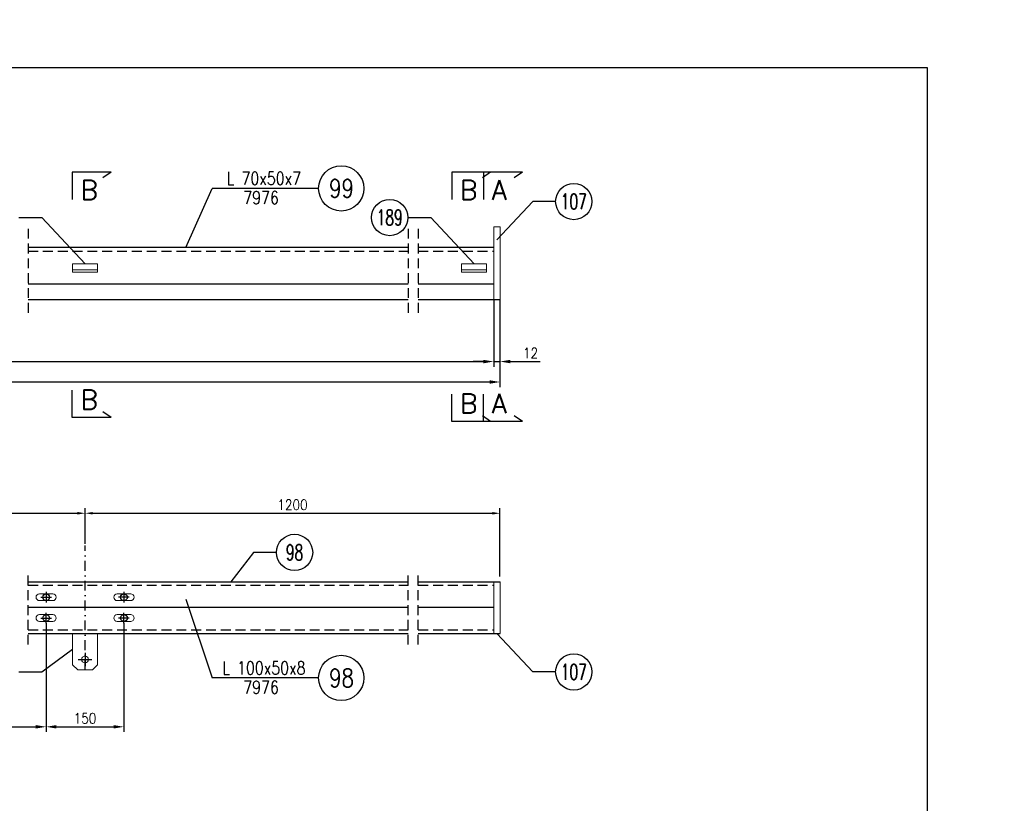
# Model space of a CAD drawing. Header units: millimetres. Extents: x -34919 to 306996, y -293018 to -145733.
# Tile 227 of 256: x 90899 to 92797, y -194601 to -193091. Entities that reach past the tile are written whole.
import ezdxf
from ezdxf.enums import TextEntityAlignment as Align

# ---------------------------------------------------------------- set-up
doc = ezdxf.new("R2010")
doc.units = ezdxf.units.MM
doc.header["$LTSCALE"] = 3
doc.linetypes.add('DASHDOT', pattern=[25.4, 12.7, -6.35, 0, -6.35])
doc.linetypes.add('HIDDEN', pattern=[9.525, 6.35, -3.175])
for name, color, linetype in [('0_18', 4, 'Continuous'), ('1_Słupy', 1, 'Continuous'), ('CIENKA', 4, 'Continuous'), ('K-wypełnienia', 8, 'Continuous'), ('PROFILE', 2, 'Continuous'), ('Prz', 5, 'Continuous'), ('slupki', 7, 'Continuous')]:
    doc.layers.add(name, color=color, linetype=linetype)
doc.layers.add('OPISY', color=2, linetype='Continuous', lineweight=13)
doc.layers.add('SIATKA', color=5, linetype='Continuous', lineweight=18)
doc.styles.add('NOVE3', font='romans.shx', dxfattribs={"width": 0.7})
doc.styles.add('R20', font='romans.shx', dxfattribs={"width": 0.85})
doc.styles.add('R50', font='romans.shx', dxfattribs={"width": 0.85, "height": 50})
doc.styles.add('ROMANS', font='romans.shx')
doc.styles.add('WYMIARY', font='ROMANS.shx', dxfattribs={"width": 0.75, "oblique": 15})
doc.dimstyles.new('Skala 1_10', dxfattribs={"dimscale": 10, "dimtxt": 2, "dimasz": 2, "dimexe": 1, "dimexo": 0, "dimtad": 1, "dimdec": 0, "dimdsep": 46, "dimtxsty": 'R20', "dimcen": 0, "dimclrd": 4, "dimclre": 4, "dimclrt": 3, "dimadec": 0, "dimazin": 0, "dimtfac": 1, "dimtdec": 0, "dimtix": 1, "dimtmove": 0, "dimatfit": 2, "dimfxl": 1, "dimtolj": 1, "dimtzin": 0, "dimarcsym": 0})

# ---------------------------------------------------------------- blocks, each defined once
blk = doc.blocks.new('A$C26E34CFD')
at = {"color": 6, "elevation": 0}
blk.add_lwpolyline([(-24.2, -50), (-24.2, 10), (-14.1, 20), (14.1, 20), (24.1, 10), (24.1, -50), (-24.2, -50)], dxfattribs=at)
at = {"color": 6}
blk.add_circle((0, 0, 0), 6.5, dxfattribs=at)
at = {"layer": 'slupki', "color": 4, "linetype": 'DASHDOT', "flags": 128}
for points in [[(-13, 0), (13, 0)], [(0, -13), (0, 13)]]:
    blk.add_lwpolyline(points, dxfattribs=at)
blk = doc.blocks.new('*D1359')
at = {"color": 4, "lineweight": -2, "transparency": 16777216}
for p, q in [((90474.6, -194094.3), (90474.6, -194032.4)), ((91024.6, -194101.3), (91024.6, -194032.4)), ((90489.6, -194042.4), (91009.6, -194042.4))]:
    blk.add_line(p, q, dxfattribs=at)
at = {"color": 4, "transparency": 16777216}
for points in [[(90489.6, -194039.9), (90489.6, -194044.9), (90474.6, -194042.4)], [(91009.6, -194039.9), (91009.6, -194044.9), (91024.6, -194042.4)]]:
    blk.add_solid(points, dxfattribs=at)
at = {"layer": 'Defpoints', "color": 0, "transparency": 16777216}
for p in [(91024.6, -194042.4), (90474.6, -194104.3), (91024.6, -194111.3)]:
    blk.add_point(p, dxfattribs=at)
at = {"color": 3, "transparency": 16777216, "insert": (90749.6, -194026.1), "char_height": 20, "attachment_point": 5, "style": 'R20'}
blk.add_mtext('\\A1;2250', dxfattribs=at)
blk = doc.blocks.new('*D1360')
at = {"layer": 'Defpoints', "color": 0, "transparency": 16777216}
for p in [(89336.6, -193630.5, 0), (91812.6, -193630.5, 0), (91812.6, -193750)]:
    blk.add_point(p, dxfattribs=at)
at = {"layer": 'SIATKA', "color": 4, "lineweight": -2, "transparency": 16777216}
for p, q in [((89336.6, -193630.5), (89336.6, -193760)), ((91812.6, -193630.5), (91812.6, -193760)), ((89356.6, -193750), (91792.6, -193750))]:
    blk.add_line(p, q, dxfattribs=at)
at = {"layer": 'SIATKA', "color": 4, "transparency": 16777216}
for points in [[(89356.6, -193746.7), (89356.6, -193753.4), (89336.6, -193750)], [(91792.6, -193746.7), (91792.6, -193753.4), (91812.6, -193750)]]:
    blk.add_solid(points, dxfattribs=at)
at = {"layer": 'SIATKA', "color": 3, "transparency": 16777216, "insert": (90574.6, -193733.8), "char_height": 20, "attachment_point": 5, "style": 'R20'}
blk.add_mtext('\\A1;7976', dxfattribs=at)
blk = doc.blocks.new('*D1361')
at = {"layer": 'Defpoints', "color": 0, "transparency": 16777216}
for p in [(91812.6, -193630.5, 0), (91824.6, -193630.5), (91824.6, -193750)]:
    blk.add_point(p, dxfattribs=at)
at = {"layer": 'SIATKA', "color": 4, "lineweight": -2, "transparency": 16777216}
for p, q in [((91812.6, -193630.5), (91812.6, -193760)), ((91824.6, -193630.5), (91824.6, -193760)), ((91792.6, -193750), (91772.6, -193750)), ((91812.6, -193750), (91824.6, -193750)), ((91844.6, -193750), (91902.2, -193750))]:
    blk.add_line(p, q, dxfattribs=at)
at = {"layer": 'SIATKA', "color": 4, "transparency": 16777216}
for points in [[(91792.6, -193746.7), (91792.6, -193753.4), (91812.6, -193750)], [(91844.6, -193746.7), (91844.6, -193753.4), (91824.6, -193750)]]:
    blk.add_solid(points, dxfattribs=at)
at = {"layer": 'SIATKA', "color": 3, "transparency": 16777216, "insert": (91883.4, -193733.8), "char_height": 20, "attachment_point": 5, "style": 'R20'}
blk.add_mtext('\\A1;12', dxfattribs=at)
blk = doc.blocks.new('*D1362')
at = {"layer": 'Defpoints', "color": 0, "transparency": 16777216}
for p in [(89324.6, -193630.5, 0), (91824.6, -193630.5, 0), (91824.6, -193789.4)]:
    blk.add_point(p, dxfattribs=at)
at = {"layer": 'SIATKA', "color": 4, "lineweight": -2, "transparency": 16777216}
for p, q in [((89324.6, -193630.5), (89324.6, -193799.4)), ((91824.6, -193630.5), (91824.6, -193799.4)), ((89344.6, -193789.4), (91804.6, -193789.4))]:
    blk.add_line(p, q, dxfattribs=at)
at = {"layer": 'SIATKA', "color": 4, "transparency": 16777216}
for points in [[(89344.6, -193786.1), (89344.6, -193792.8), (89324.6, -193789.4)], [(91804.6, -193786.1), (91804.6, -193792.8), (91824.6, -193789.4)]]:
    blk.add_solid(points, dxfattribs=at)
at = {"layer": 'SIATKA', "color": 3, "transparency": 16777216, "insert": (90574.6, -193773.2), "char_height": 20, "attachment_point": 5, "style": 'R20'}
blk.add_mtext('\\A1;8000', dxfattribs=at)
blk = doc.blocks.new('*D1366')
at = {"layer": 'Defpoints', "color": 0, "transparency": 16777216}
for p in [(89999.6, -194254.5, 0), (90949.6, -194254.5, 0), (90949.6, -194454)]:
    blk.add_point(p, dxfattribs=at)
at = {"layer": 'SIATKA', "color": 4, "lineweight": -2, "transparency": 16777216}
for p, q in [((89999.6, -194254.5), (89999.6, -194464)), ((90949.6, -194254.5), (90949.6, -194464)), ((90019.6, -194454), (90929.6, -194454))]:
    blk.add_line(p, q, dxfattribs=at)
at = {"layer": 'SIATKA', "color": 4, "transparency": 16777216}
for points in [[(90019.6, -194450.7), (90019.6, -194457.3), (89999.6, -194454)], [(90929.6, -194450.7), (90929.6, -194457.3), (90949.6, -194454)]]:
    blk.add_solid(points, dxfattribs=at)
at = {"layer": 'SIATKA', "color": 3, "transparency": 16777216, "insert": (90474.6, -194437.7), "char_height": 20, "attachment_point": 5, "style": 'R20'}
blk.add_mtext('\\A1;4350', dxfattribs=at)
blk = doc.blocks.new('*D1367')
at = {"layer": 'Defpoints', "color": 0, "transparency": 16777216}
for p in [(90949.6, -194254.5, 0), (91099.6, -194254.5, 0), (91099.6, -194454)]:
    blk.add_point(p, dxfattribs=at)
at = {"layer": 'SIATKA', "color": 4, "lineweight": -2, "transparency": 16777216}
for p, q in [((90949.6, -194254.5), (90949.6, -194464)), ((91099.6, -194254.5), (91099.6, -194464)), ((90969.6, -194454), (91079.6, -194454))]:
    blk.add_line(p, q, dxfattribs=at)
at = {"layer": 'SIATKA', "color": 4, "transparency": 16777216}
for points in [[(90969.6, -194450.7), (90969.6, -194457.3), (90949.6, -194454)], [(91079.6, -194450.7), (91079.6, -194457.3), (91099.6, -194454)]]:
    blk.add_solid(points, dxfattribs=at)
at = {"layer": 'SIATKA', "color": 3, "transparency": 16777216, "insert": (91024.6, -194437.7), "char_height": 20, "attachment_point": 5, "style": 'R20'}
blk.add_mtext('\\A1;150', dxfattribs=at)
blk = doc.blocks.new('*D1581')
at = {"color": 4, "lineweight": -2, "transparency": 16777216}
for p, q in [((91024.6, -194101.3), (91024.6, -194032.4)), ((91824.6, -194164.3), (91824.6, -194032.4)), ((91039.6, -194042.4), (91809.6, -194042.4))]:
    blk.add_line(p, q, dxfattribs=at)
at = {"color": 4, "transparency": 16777216}
for points in [[(91039.6, -194039.9), (91039.6, -194044.9), (91024.6, -194042.4)], [(91809.6, -194039.9), (91809.6, -194044.9), (91824.6, -194042.4)]]:
    blk.add_solid(points, dxfattribs=at)
at = {"layer": 'Defpoints', "color": 0, "transparency": 16777216}
for p in [(91824.6, -194042.4), (91024.6, -194111.3, 0), (91824.6, -194174.3, 0)]:
    blk.add_point(p, dxfattribs=at)
at = {"color": 3, "transparency": 16777216, "insert": (91424.6, -194026.1), "char_height": 20, "attachment_point": 5, "style": 'R20'}
blk.add_mtext('\\A1;1200', dxfattribs=at)
blk = doc.blocks.new('A$C1702099F')
at = {"color": 6}
for p, q in [((13, 6.5), (-13, 6.5)), ((13, -6.5), (-13, -6.5))]:
    blk.add_line(p, q, dxfattribs=at)
for centre, start, end in [((-13, 0), 90, 270), ((13, 0), 270, 90)]:
    blk.add_arc(centre, 6.5, start, end, dxfattribs=at)

msp = doc.modelspace()

# ---------------------------------------------------------------- linework, layer by layer
at = {"color": 1}
for p, q in [((91074.811, -193384.923, 0), (90999.993, -193384.923, 0)), ((90999.993, -193384.923, 0), (90999.993, -193437.599, 0)), ((91074.811, -193384.923, 0), (91059.211, -193395.721, 0)), ((91806.369, -193384.923, 0), (91731.551, -193384.923, 0)), ((91731.551, -193384.923, 0), (91731.551, -193437.599, 0)), ((91806.369, -193384.923, 0), (91790.769, -193395.721, 0)), ((91867.674, -193384.923, 0), (91792.856, -193384.923, 0)), ((91792.856, -193384.923, 0), (91792.856, -193437.599, 0)), ((91867.674, -193384.923, 0), (91852.074, -193395.721, 0)), ((90999.993, -193857.825, 0), (90999.993, -193805.149, 0)), ((91731.551, -193865.277, 0), (91731.551, -193812.601, 0)), ((91792.856, -193865.277, 0), (91792.856, -193812.601, 0)), ((91074.811, -193857.825, 0), (90999.993, -193857.825, 0)), ((91074.811, -193857.825, 0), (91059.211, -193847.027, 0)), ((91806.369, -193865.277, 0), (91790.769, -193854.479, 0)), ((91867.674, -193865.277, 0), (91852.074, -193854.479, 0)), ((91806.369, -193865.277, 0), (91731.551, -193865.277, 0)), ((91867.674, -193865.277, 0), (91792.856, -193865.277, 0))]:
    msp.add_line(p, q, dxfattribs=at)
at = {"color": 4}
for p, q in [((91474.947, -193416.282, 0), (91269.578, -193416.282, 0)), ((90896.962, -193472.392, 0), (90941.165, -193472.392, 0)), ((91646.962, -193472.392, 0), (91691.165, -193472.392, 0)), ((91474.947, -194359.788, 0), (91269.578, -194359.788, 0))]:
    msp.add_line(p, q, dxfattribs=at)
for p, q in [((90939.418, -194204.295, 0), (90959.803, -194204.295, 0)), ((90949.61, -194194.103, 0), (90949.61, -194214.487, 0)), ((91109.803, -194204.295, 0), (91089.418, -194204.295, 0)), ((91099.61, -194194.103, 0), (91099.61, -194214.487, 0)), ((90949.61, -194254.487, 0), (90949.61, -194234.103, 0)), ((91099.61, -194254.487, 0), (91099.61, -194234.103, 0)), ((90939.418, -194244.295, 0), (90959.803, -194244.295, 0)), ((91109.803, -194244.295, 0), (91089.418, -194244.295, 0))]:
    msp.add_line(p, q)
at = {"color": 4, "elevation": 0}
for points in [[(90941.165, -193472.392), (91024.61, -193561.458)], [(91691.165, -193472.392), (91774.61, -193561.458)]]:
    msp.add_lwpolyline(points, dxfattribs=at)
at = {"color": 4}
for centre in [(91966.864, -193441.576, 0), (91611.962, -193472.392, 0), (91428.512, -194117.866, 0), (91966.864, -194348.254, 0)]:
    msp.add_circle(centre, 35, dxfattribs=at)
for centre in [(90949.61, -194204.295, 0), (91099.61, -194204.295, 0), (90949.61, -194244.295, 0), (91099.61, -194244.295, 0)]:
    msp.add_circle(centre, 6.5)
at = {"layer": '0_18'}
for p, q in [((91218.756, -193530.458, 0), (91269.578, -193416.282, 0)), ((91218.756, -194207.976, 0), (91269.578, -194359.788, 0))]:
    msp.add_line(p, q, dxfattribs=at)
at = {"layer": 'CIENKA', "linetype": 'Continuous'}
for p, q in [((91931.864, -193441.576, 0), (91887.661, -193441.576, 0)), ((91393.512, -194117.866, 0), (91349.309, -194117.866, 0)), ((90896.962, -194348.254, 0), (90941.165, -194348.254, 0)), ((91931.864, -194348.254, 0), (91887.661, -194348.254, 0))]:
    msp.add_line(p, q, dxfattribs=at)
at = {"layer": 'CIENKA', "linetype": 'Continuous', "elevation": 0, "flags": 128}
for points in [[(91887.661, -193441.576), (91818.61, -193515.536)], [(91349.309, -194117.866), (91305.981, -194174.295)], [(91887.661, -194348.254), (91818.61, -194274.295)], [(90941.165, -194348.254), (91000.46, -194304.295)]]:
    msp.add_lwpolyline(points, dxfattribs=at)
at = {"layer": 'K-wypełnienia', "color": 1, "linetype": 'Continuous'}
for centre in [(91518.514, -193416.282, 0), (91518.514, -194359.788, 0)]:
    msp.add_circle(centre, 43.566, dxfattribs=at)
at = {"layer": 'PROFILE', "color": 2, "linetype": 'Continuous'}
for p, q in [((91647.842, -193530.458, 0), (90914.946, -193530.458, 0)), ((91812.61, -193530.458, 0), (91667.148, -193530.458, 0)), ((90914.946, -193600.458, 0), (91647.842, -193600.458, 0)), ((91667.148, -193600.458, 0), (91812.61, -193600.458, 0)), ((90914.946, -193630.458, 0), (91647.842, -193630.458, 0)), ((91667.148, -193630.458, 0), (91824.61, -193630.458, 0)), ((90914.946, -194174.295, 0), (91647.842, -194174.295, 0)), ((91667.148, -194174.295, 0), (91824.61, -194174.295, 0)), ((90914.946, -194274.295, 0), (91647.842, -194274.295, 0)), ((91667.148, -194274.295, 0), (91824.61, -194274.295, 0))]:
    msp.add_line(p, q, dxfattribs=at)
at = {"layer": 'Prz', "elevation": 0}
msp.add_lwpolyline([(92648.215, -196083.303), (88548.215, -196083.303), (88548.215, -193183.303), (92648.215, -193183.303)], close=True, dxfattribs=at)
at = {"layer": 'SIATKA', "color": 6, "elevation": 0}
for points in [[(91812.61, -193630.458), (91824.61, -193630.458), (91824.61, -193490.458), (91812.61, -193490.458)], [(91000.46, -193561.458), (91048.76, -193561.458), (91048.76, -193573.458), (91000.46, -193573.458)], [(91000.46, -193577.458), (91048.76, -193577.458), (91048.76, -193573.458), (91000.46, -193573.458)], [(91798.76, -193561.458), (91750.46, -193561.458), (91750.46, -193573.458), (91798.76, -193573.458)], [(91798.76, -193577.458), (91750.46, -193577.458), (91750.46, -193573.458), (91798.76, -193573.458)], [(91812.61, -194174.295), (91824.61, -194174.295), (91824.61, -194274.295), (91812.61, -194274.295)]]:
    msp.add_lwpolyline(points, close=True, dxfattribs=at)
at = {"layer": 'slupki', "linetype": 'HIDDEN'}
for p, q in [((90914.946, -194181.295, 0), (91647.842, -194181.295, 0)), ((91667.148, -194181.295, 0), (91812.61, -194181.295, 0)), ((90914.946, -194267.295, 0), (91647.842, -194267.295, 0)), ((91667.148, -194267.295, 0), (91812.61, -194267.295, 0))]:
    msp.add_line(p, q, dxfattribs=at)
at = {"layer": 'slupki', "color": 3, "ltscale": 0.5}
for p, q in [((91647.842, -194224.295, 0), (90914.946, -194224.295, 0)), ((91812.61, -194224.295, 0), (91667.148, -194224.295, 0))]:
    msp.add_line(p, q, dxfattribs=at)
at = {"layer": 'slupki', "linetype": 'HIDDEN', "elevation": 0}
for points in [[(90914.946, -193494.089), (90914.946, -193659.27)], [(90914.946, -193494.089), (90914.946, -193659.27)], [(90914.946, -193494.089), (90914.946, -193659.27)], [(91647.842, -193494.089), (91647.842, -193659.27)], [(91647.842, -193494.089), (91647.842, -193659.27)], [(91647.842, -193494.089), (91647.842, -193659.27)], [(91667.148, -193494.089), (91667.148, -193659.27)], [(91667.148, -193494.089), (91667.148, -193659.27)], [(91667.148, -193494.089), (91667.148, -193659.27)], [(90914.946, -193537.458), (91647.842, -193537.458)], [(91667.148, -193537.458), (91812.61, -193537.458)], [(90914.946, -194295.664), (90914.946, -194160.483)], [(90914.946, -194295.664), (90914.946, -194160.483)], [(90914.946, -194295.664), (90914.946, -194160.483)], [(91647.842, -194295.664), (91647.842, -194160.483)], [(91647.842, -194295.664), (91647.842, -194160.483)], [(91647.842, -194295.664), (91647.842, -194160.483)], [(91667.148, -194295.664), (91667.148, -194160.483)], [(91667.148, -194295.664), (91667.148, -194160.483)], [(91667.148, -194295.664), (91667.148, -194160.483)]]:
    msp.add_lwpolyline(points, dxfattribs=at)
at = {"layer": 'slupki', "color": 4, "linetype": 'DASHDOT', "ltscale": 0.5, "elevation": 0}
msp.add_lwpolyline([(91024.61, -194344.295), (91024.61, -194104.295)], dxfattribs=at)

# ---------------------------------------------------------------- block references
at = {"layer": 'SIATKA', "color": 3, "xscale": -1, "rotation": 180}
for name, p in [('A$C1702099F', (90949.61, -194204.295, 0)), ('A$C1702099F', (91099.61, -194204.295, 0)), ('A$C1702099F', (90949.61, -194244.295, 0)), ('A$C1702099F', (91099.61, -194244.295, 0)), ('A$C26E34CFD', (91024.61, -194324.295, 0))]:
    msp.add_blockref(name, p, dxfattribs=at)

# ---------------------------------------------------------------- texts
at = {"color": 3, "style": 'WYMIARY', "width": 0.65}
for s, p in [('107', (91966.864, -193441.576, 0)), ('189', (91611.962, -193472.392, 0)), ('98', (91428.512, -194117.866, 0)), ('107', (91966.864, -194348.254, 0))]:
    msp.add_text(s, height=30, dxfattribs=at).set_placement(p, align=Align.MIDDLE)
at = {"color": 20, "insert": (33837.901, -182331.101), "char_height": 300, "width": 16331.01415, "attachment_point": 1, "style": 'NOVE3'}
msp.add_mtext('{\\C1;Wytyczne montażowe\\P\\H0.83333x;\\C3;Podczas montażu należy bezwzględnie przestrzegać dopuszczalnych tolerancji z uwagi na ścisłe dopasowanie elementów amortyzujących ugięcia dźwigarów przekrycia auli.\\P\\H1.2x;\\C1;\\PZabezpieczenia antykorozyjne.\\C256;\\P\\H0.83333x;\\C3;Wszystkie elementy stalowe konstrukcji należy poddać ocynkowaniu ogniowemu.\\PKonstrukcje przeznaczone do cynkowania ogniowego powinny odpowiadać następującym warunkom:\\P\\pl900;^I1. Spoiny powinny być wykonane metodą półautomatyczną w osłonie gazów ochronnych. Nie zaleca się spawania elektrodą otuloną, ze względu na złą jakość powłoki cynkowej na spoinach.\\P^I2. Powierzchnia konstrukcji powinna być wolna od: zawalcowań, zgorzelin, odprysków po spawaniu, ostrych krawędzi, zanieczyszczeń farbami, olejami, emulsjami oraz innymi materiałami stosowanymi przy trasowaniu, znakowaniu, spawaniu, wierceniu itp. W przypadku spawania elektrodą należy dokładnie usunąć otulinę spawalniczą w celu zminimalizowania wad powłoki. Po ocynkowaniu uwydatnią się wady jakości powierzchni stali np. zawalcowania, rysy traserskie, zeszlifowania, pory, odpryski spawalnicze, wadliwe spoiny.\\P^I3. Elementy konstrukcyjne powinny posiadać odpowiednie otwory technologiczne do odpowietrzenia, swobodnego przepływu cynku zewnątrz i wewnątrz elementu oraz do podwieszenia (mogą być przyspawane uchwyty z blachy z otworami).\\P^I4. W przypadku powierzchni spawanych na zakładkę, spoina powinna być szczelna ze wszystkich stron (spawana na około), a nakładki szczelnie przylegać do konstrukcji. Przekroje skrzynkowe oraz powierzchnie nakładające się mogą powodować uszkodzenie konstrukcji - pękanie spoin.\\P^I5. Każdy element konstrukcyjny powinien składać się z jednego gatunku stali.\\P^I6. Konstrukcje nie powinny posiadać małych szczelin lub wnęk. Spoiny powinny być szczelne i zamknięte wokół elementu, ponieważ w przeciwnym przypadku mogą po cynkowaniu wylewać się z nich resztki topnika i kwasu pogarszając jakość powłoki (tzw. "krwawe wycieki").\\P^I7. Naddatek wymiarowy dla otworów pod śruby powinien wynosić 1 - 2 mm.\\PTermiczne oddziaływanie kąpieli cynkowej uwalnia w elementach naprężenia wewnętrzne, co może powodować odkształcenia. Szczególnie uwidacznia się to w elementach spawanych. Dotyczy to także dwuteowników spawanych, których odkształcenia po cynkowaniu mogą przekroczyć dopuszczalne normy, oraz nie usztywnionych arkuszy blach i otwartych kształtowników giętych.\\P\\C256;\\P\\pl0;\\H1.2x;\\C1;Malowanie konstrukcji.\\P\\H0.83333x;\\C3;Wszystkie elementy stalowe konstrukcji należy pomalować proszkowo na kolor RAL 9011}', dxfattribs=at)
at = {"layer": '1_Słupy', "color": 1, "style": 'ROMANS'}
for s, p in [('B', (91015.798, -193438.128, 0)), ('B', (91747.356, -193438.128, 0)), ('A', (91808.66, -193438.128, 0)), ('B', (91015.798, -193842.119, 0)), ('B', (91747.356, -193849.572, 0)), ('A', (91808.66, -193849.572, 0))]:
    msp.add_text(s, height=37.5, dxfattribs=at).set_placement(p)
at = {"layer": 'OPISY', "style": 'R50', "width": 0.8}
for s, p in [('L 70x50x7', (91369.473, -193396.933, 0)), ('7976', (91363.892, -193434.194, 0)), ('L 100x50x8', (91369.473, -194340.44, 0)), ('7976', (91363.892, -194377.701, 0))]:
    msp.add_text(s, height=25, dxfattribs=at).set_placement(p, align=Align.MIDDLE)
at = {"layer": 'OPISY', "color": 2, "style": 'ROMANS', "width": 0.8}
for s, p in [('99', (91519.025, -193416.272, 0)), ('98', (91519.025, -194359.798, 0))]:
    msp.add_text(s, height=35, dxfattribs=at).set_placement(p, align=Align.MIDDLE)

# ---------------------------------------------------------------- dimensions: what is measured, and where the dimension line sits
at = {"color": 3}
for base, p1, p2, text, picture, middle in [((91024.61, -194042.366, 0), (90474.61, -194104.295, 0), (91024.61, -194111.295, 0), '2250', '*D1359', (90749.61, -194026.116, 0)), ((91824.61, -194042.366, 0), (91024.61, -194111.295, 0), (91824.61, -194174.295, 0), '1200', '*D1581', (91424.61, -194026.116, 0))]:
    dim = msp.add_linear_dim(base=base, p1=p1, p2=p2, text=text, dimstyle='Skala 1_10', override={"dimasz": 1.5, "dimexo": 1, "dimtmove": 2, "dimatfit": 0}, dxfattribs=at)
    dim.commit()
    dim.dimension.update_dxf_attribs({"geometry": picture, "text_midpoint": middle})
at = {"layer": 'SIATKA', "color": 3}
dim = msp.add_linear_dim(base=(91824.61, -193789.433, 0), p1=(89324.61, -193630.458, 0), p2=(91824.61, -193630.458, 0), text='8000', dimstyle='Skala 1_10', dxfattribs=at)
dim.commit()
dim.dimension.update_dxf_attribs({"geometry": '*D1362', "text_midpoint": (90574.61, -193773.183, 0)})
at = {"layer": 'SIATKA', "color": 42}
dim = msp.add_linear_dim(base=(91812.61, -193750.024, 0), p1=(89336.61, -193630.458, 0), p2=(91812.61, -193630.458, 0), text='7976', dimstyle='Skala 1_10', dxfattribs=at)
dim.commit()
dim.dimension.update_dxf_attribs({"geometry": '*D1360', "text_midpoint": (90574.61, -193733.774, 0)})
dim = msp.add_linear_dim(base=(91824.61, -193750.024, 0), p1=(91812.61, -193630.458, 0), p2=(91824.61, -193630.458, 0), dimstyle='Skala 1_10', dxfattribs=at)
dim.commit()
dim.dimension.update_dxf_attribs({"geometry": '*D1361', "text_midpoint": (91883.408, -193750.024, 0), "dimtype": 160})
at = {"layer": 'SIATKA', "color": 3}
dim = msp.add_linear_dim(base=(90949.61, -194453.997, 0), p1=(89999.61, -194254.487, 0), p2=(90949.61, -194254.487, 0), text='4350', dimstyle='Skala 1_10', override={"dimtmove": 1}, dxfattribs=at)
dim.commit()
dim.dimension.update_dxf_attribs({"geometry": '*D1366', "text_midpoint": (90474.61, -194437.747, 0)})
dim = msp.add_linear_dim(base=(91099.61, -194453.997, 0), p1=(90949.61, -194254.487, 0), p2=(91099.61, -194254.487, 0), dimstyle='Skala 1_10', override={"dimtmove": 1}, dxfattribs=at)
dim.commit()
dim.dimension.update_dxf_attribs({"geometry": '*D1367', "text_midpoint": (91024.61, -194437.747, 0)})

doc.saveas('drawing.dxf')
